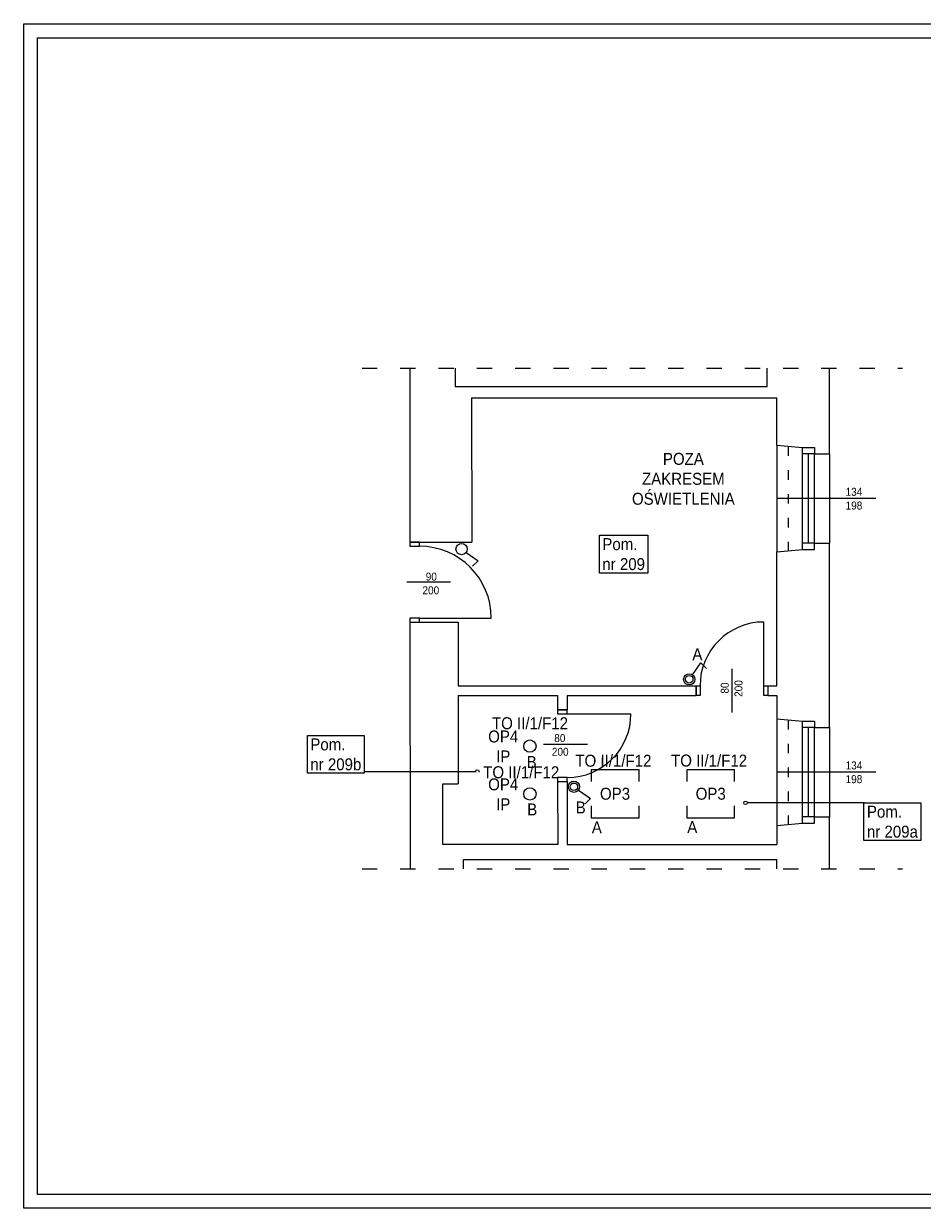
# Model space of a CAD drawing. Header units: centimetres. Extents: x 690840 to 714026, y 27673 to 40762.
# Tile 71 of 162: x 699553 to 700680, y 34777 to 36262. Entities that reach past the tile are written whole.
import ezdxf

# ---------------------------------------------------------------- set-up
doc = ezdxf.new("R2010")
doc.units = ezdxf.units.CM
doc.linetypes.add('ACAD_ISO03W100', pattern=[30, 12, -18])
doc.layers.add('Obrys powierzchni', color=50, linetype='Continuous', lineweight=9, plot=False)
for name, color, linetype, lineweight in [('Przekroje', 253, 'Continuous', 20), ('Przekrojowa', 253, 'Continuous', 25), ('S3_drzwi_istniejące', 7, 'Continuous', 0), ('S3_okna', 253, 'Continuous', 9), ('S3_rozdzielnice', 1, 'Continuous', 5), ('Widokowa', 140, 'Continuous', 9)]:
    doc.layers.add(name, color=color, linetype=linetype, lineweight=lineweight)
for name, color, linetype, lineweight, true_color in [('S3_drzwi_nowe', 7, 'Continuous', 18, 0x00f900), ('S3_opis pomieszczeń', 7, 'Continuous', 0, 0xb5b5b5), ('S3_oświetlenie', 7, 'Continuous', 20, 0x15ff00), ('S3_łączniki', 7, 'Continuous', 20, 0xff7d05)]:
    doc.layers.add(name, color=color, linetype=linetype, lineweight=lineweight, true_color=true_color)
doc.styles.add('ARIELCE', font='arial.ttf', dxfattribs={"width": 0.9})

# ---------------------------------------------------------------- blocks, each defined once
blk = doc.blocks.new('zw$7334')
at = {"layer": 'S3_okna', "ltscale": 1.6, "insert": (-30.9, 13.4), "char_height": 10, "width": 42.363, "attachment_point": 3, "rotation": 0.019, "style": 'ARIELCE', "bg_fill": 2}
blk.add_mtext('{\\fArial|b0|i0|c238|p34;134}', dxfattribs=at)
at = {"layer": 'S3_okna', "ltscale": 1.6, "insert": (-30.9, -3.8), "char_height": 10, "width": 42.363, "attachment_point": 3, "rotation": 0.019, "style": 'ARIELCE'}
blk.add_mtext('{\\fArial|b0|i0|c238|p34;198}', dxfattribs=at)
blk = doc.blocks.new('zw$B2BC')
at = {"layer": 'Przekroje', "ltscale": 1.6}
for points in [[(0, 0), (32.2, -3.1), (47, -3.1), (47, -10.9), (66, -10.9)], [(0, -134), (32.2, -130.9), (47, -130.9), (47, -123.1), (66, -123.1)]]:
    blk.add_lwpolyline(points, dxfattribs=at)
at = {"layer": 'S3_okna'}
for p, q in [((0, 0), (0, -134)), ((32.2, -130.9), (32.2, -3.1)), ((47, -10.9), (32.2, -10.9)), ((39.6, -123.1), (39.6, -10.9)), ((47, -123.1), (47, -10.9)), ((66, -10.9), (66, -123.1)), ((47, -123.1), (32.2, -123.1))]:
    blk.add_line(p, q, dxfattribs=at)
at = {"layer": 'S3_okna', "ltscale": 1.6}
blk.add_line((124, -67), (0, -67), dxfattribs=at)
at = {"layer": 'S3_okna'}
for points in [[(0, 0), (32.2, -3.1), (47, -3.1), (47, -10.9), (66, -10.9)], [(0, -134), (32.2, -130.9), (47, -130.9), (47, -123.1), (66, -123.1)]]:
    blk.add_lwpolyline(points, dxfattribs=at)
blk = doc.blocks.new('l1b')
at = {"layer": 'S3_łączniki', "color": 1, "lineweight": -3, "ltscale": 1.6}
blk.add_lwpolyline([(698436.3, 40106.2), (698453.8, 40100.7), (698449, 40092)], dxfattribs=at)
blk.add_circle((698429.5, 40108.3), 7.06, dxfattribs=at)

msp = doc.modelspace()

# ---------------------------------------------------------------- linework, layer by layer
at = {"layer": 'Obrys powierzchni', "ltscale": 1.6}
for points in [[(699552.6, 36262.3), (701652.6, 36262.3), (701652.6, 34777.3), (699552.6, 34777.3)], [(699570.1, 36244.8), (701635.1, 36244.8), (701635.1, 34794.8), (699570.1, 34794.8)]]:
    msp.add_lwpolyline(points, close=True, dxfattribs=at)
at = {"layer": 'Przekrojowa', "color": 8, "ltscale": 1.6}
for p, q in [((700036.9, 35830.3), (700037, 35612.3)), ((700093.7, 35830.6), (700093.8, 35807.6)), ((700485.2, 35807.6), (700485.2, 35830.3)), ((700563.2, 35723.2), (700563.2, 35830.3)), ((700093.8, 35807.6), (700485.2, 35807.6)), ((700114.4, 35793.3), (700114.5, 35612.3)), ((700114.4, 35793.3), (700497.2, 35793.3)), ((700497.2, 35734.1), (700497.2, 35793.3)), ((700037, 35612.3), (700114.5, 35612.3)), ((700563.2, 35380.2), (700563.2, 35611)), ((700497.2, 35432.3), (700497.2, 35600.1)), ((700037, 35512.3), (700037.2, 35202.7)), ((700037, 35512.3), (700097.5, 35512.3)), ((700097.5, 35512.3), (700097.4, 35432.3)), ((700097.4, 35432.3), (700395.8, 35432.3)), ((700395.8, 35432.3), (700395.8, 35420.3)), ((700485.8, 35432.3), (700497.2, 35432.3)), ((700485.8, 35432.3), (700485.8, 35420.3)), ((700097.5, 35420.3), (700222.2, 35420.3)), ((700097.5, 35420.3), (700097.5, 35309.3)), ((700222.2, 35420.3), (700222.2, 35402.3)), ((700234.2, 35420.3), (700395.8, 35420.3)), ((700234.2, 35420.3), (700234.2, 35402.3)), ((700485.8, 35420.3), (700497.2, 35420.3)), ((700497.2, 35420.3), (700497.2, 35391.1)), ((700222.2, 35402.3), (700234.2, 35402.3)), ((700078.3, 35233.3), (700078.3, 35309.3)), ((700078.3, 35309.3), (700097.5, 35309.3)), ((700222.2, 35312.3), (700222.3, 35233.3)), ((700222.2, 35312.3), (700234.2, 35312.3)), ((700234.2, 35312.3), (700234.3, 35233.3)), ((700497.2, 35257.1), (700497.2, 35233.3)), ((700563.2, 35202.7), (700563.2, 35268)), ((700222.3, 35233.3), (700078.3, 35233.3)), ((700234.3, 35233.3), (700497.2, 35233.3)), ((700104.2, 35214.7), (700497.2, 35214.7)), ((700104.2, 35202.7), (700104.2, 35214.7)), ((700497.2, 35202.7), (700497.2, 35214.7))]:
    msp.add_line(p, q, dxfattribs=at)
at = {"layer": 'Przekrojowa', "ltscale": 1.6}
msp.add_line((700097.5, 35512.3), (700097.4, 35432.3), dxfattribs=at)
at = {"layer": 'S3_drzwi_istniejące', "color": 8}
for p, q in [((700088, 35562.3), (700033, 35562.3)), ((700049, 35517.3), (700139, 35517.3)), ((700259.6, 35358.6), (700204.6, 35358.6))]:
    msp.add_line(p, q, dxfattribs=at)
for points in [[(700037, 35612.3), (700037, 35607.3), (700049, 35607.3), (700049, 35612.3)], [(700037, 35517.3), (700037, 35512.3), (700049, 35512.3), (700049, 35517.3)]]:
    msp.add_lwpolyline(points, close=True, dxfattribs=at)
msp.add_arc((700049, 35517.3), 90, 360, 90, dxfattribs=at)
at = {"layer": 'S3_drzwi_nowe', "color": 8}
for p, q in [((700480.8, 35432.3), (700480.8, 35512.3)), ((700440.8, 35453.8), (700440.8, 35398.8)), ((700234.2, 35397.3), (700314.2, 35397.3))]:
    msp.add_line(p, q, dxfattribs=at)
for points in [[(700395.8, 35432.3), (700400.8, 35432.3), (700400.8, 35420.3), (700395.8, 35420.3)], [(700480.8, 35432.3), (700485.8, 35432.3), (700485.8, 35420.3), (700480.8, 35420.3)], [(700234.2, 35397.3), (700234.2, 35402.3), (700222.2, 35402.3), (700222.2, 35397.3)], [(700234.2, 35312.3), (700234.2, 35317.3), (700222.2, 35317.3), (700222.2, 35312.3)]]:
    msp.add_lwpolyline(points, close=True, dxfattribs=at)
for centre, start, end in [((700480.8, 35432.3), 90, 180), ((700234.2, 35397.3), 270, 0)]:
    msp.add_arc(centre, 80, start, end, dxfattribs=at)
at = {"layer": 'S3_okna', "color": 8, "linetype": 'ACAD_ISO03W100'}
for p, q in [((700511.2, 35732.7), (700511.2, 35601.4)), ((700511.2, 35732.7), (700511.2, 35601.4)), ((700511.2, 35389.7), (700511.2, 35258.4))]:
    msp.add_line(p, q, dxfattribs=at)
at = {"layer": 'S3_opis pomieszczeń', "color": 8}
msp.add_line((699972.5, 35324.8), (700119.3, 35324.8), dxfattribs=at)
for centre in [(700121.5, 35324.8), (700457.9, 35285.6)]:
    msp.add_circle(centre, 2.22, dxfattribs=at)
at = {"layer": 'S3_oświetlenie', "ltscale": 1.6}
for points in [[(700264.3, 35266.8), (700324.3, 35266.8), (700324.3, 35326.8), (700264.3, 35326.8)], [(700384.2, 35266.9), (700444.2, 35266.9), (700444.2, 35326.9), (700384.2, 35326.9)]]:
    msp.add_lwpolyline(points, close=True, dxfattribs=at)
at = {"layer": 'S3_oświetlenie', "color": 1, "lineweight": -3, "ltscale": 1.6}
for centre in [(700387.2, 35440.5), (700242.6, 35305.7)]:
    msp.add_circle(centre, 4.75, dxfattribs=at)
at = {"layer": 'Widokowa', "color": 8, "linetype": 'ACAD_ISO03W100', "ltscale": 1.6}
for points in [[(699976.9, 35830.3), (700654.7, 35830.3)], [(699976.9, 35202.7), (700654.7, 35202.7)]]:
    msp.add_lwpolyline(points, dxfattribs=at)

# ---------------------------------------------------------------- block references
at = {"layer": 'S3_łączniki', "color": 252, "lineweight": -3, "ltscale": 1.6, "true_color": 0x939598}
for p, rotation in [((22851.1, 210943.1), 342.1982134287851), ((525047.8, -641810.3), 72.19821342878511)]:
    msp.add_blockref('l1b', p, dxfattribs=dict(at, rotation=rotation))

# ---------------------------------------------------------------- texts
at = {"layer": 'S3_drzwi_istniejące', "color": 8, "char_height": 10, "attachment_point": 3, "rotation": 359.9753, "style": 'ARIELCE'}
for s, insert, width in [('{\\fArial|b0|i0|c238|p34;90}', (700070.8, 35574.2), 18.526), ('{\\fArial|b0|i0|c238|p34;200}', (700073.7, 35557), 19.356)]:
    msp.add_mtext(s, dxfattribs=dict(at, insert=insert, width=width))
at = {"layer": 'S3_drzwi_nowe', "color": 8, "char_height": 10, "style": 'ARIELCE'}
for s, insert, width, attachment_point, rotation in [('{\\fArial|b0|i0|c238|p34;80}', (700426.8, 35436.5), 18.526, 3, 89.9753), ('{\\fArial|b0|i0|c238|p34;200}', (700444, 35439.4), 19.356, 3, 89.9753), ('{\\fArial|b0|i0|c238|p34;80}', (700218, 35371.8), 18.526, 1, 0.0247), ('{\\fArial|b0|i0|c238|p34;200}', (700215, 35354.6), 19.356, 1, 0.0247)]:
    msp.add_mtext(s, dxfattribs=dict(at, insert=insert, width=width, attachment_point=attachment_point, rotation=rotation))
at = {"layer": 'S3_rozdzielnice', "char_height": 15, "width": 1448.126, "attachment_point": 1, "rotation": 359.981, "style": 'ARIELCE'}
for insert in [(700244.5, 35345.9), (700364.5, 35346.1)]:
    msp.add_mtext('{\\fArial|b0|i0|c238|p34;\\C7;TO II/1/F12}', dxfattribs=dict(at, insert=insert))
at = {"layer": 'S3_łączniki', "color": 0, "char_height": 15, "width": 1448.126, "attachment_point": 1, "rotation": 359.981, "style": 'ARIELCE'}
for insert in [(700391.2, 35479.4), (700265.1, 35262.4), (700384.8, 35262.8)]:
    msp.add_mtext('{\\fArial|b0|i0|c238|p34;A}', dxfattribs=dict(at, insert=insert))

# ---------------------------------------------------------------- next in the draw order: block references
at = {"layer": 'S3_okna', "color": 8}
for p, rotation in [((700635.2, 35667.1), 1.443443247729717e-05), ((700635.2, 35324.1), 1.443429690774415e-05)]:
    msp.add_blockref('zw$7334', p, dxfattribs=dict(at, rotation=rotation))

# ---------------------------------------------------------------- next in the draw order: texts
at = {"layer": 'S3_opis pomieszczeń', "color": 8, "char_height": 7.5, "attachment_point": 1, "style": 'ARIELCE', "bg_fill": 18}
for s, insert in [('{\\fArial|b0|i0|c238|p34;\\H2x;Pom.\\Pnr 209}', (700278.3, 35617.4)), ('{\\fArial|b0|i0|c238|p34;\\H2x;Pom.\\Pnr 209b}', (699912.1, 35366.4)), ('{\\fArial|b0|i0|c238|p34;\\H2x;Pom.\\Pnr 209a}', (700610.1, 35282))]:
    msp.add_mtext(s, dxfattribs=dict(at, insert=insert))
at = {"layer": 'S3_oświetlenie', "char_height": 15, "width": 60, "attachment_point": 5, "style": 'ARIELCE', "bg_fill": 2}
for s, insert in [('{\\fArial|b0|i0|c238|p34;POZA ZAKRESEM OŚWIETLENIA}', (700379.9, 35691.7)), ('{\\fArial|b0|i0|c238|p34;OP4\\PIP}', (700154, 35296.3)), ('{\\fArial|b0|i0|c238|p34;OP3}', (700294.2, 35296.9)), ('{\\fArial|b0|i0|c238|p34;OP3}', (700414.2, 35296.9))]:
    msp.add_mtext(s, dxfattribs=dict(at, insert=insert))

# ---------------------------------------------------------------- next in the draw order: linework, layer by layer
at = {"layer": 'S3_opis pomieszczeń', "color": 8}
msp.add_line((700606.9, 35285.6), (700460.2, 35285.6), dxfattribs=at)
at = {"layer": 'S3_oświetlenie', "ltscale": 1.6}
msp.add_circle((700187.5, 35296.7), 7.71, dxfattribs=at)

# ---------------------------------------------------------------- next in the draw order: block references
at = {"layer": 'S3_okna', "color": 8}
for p, rotation in [((700635.2, 35667.1), 1.443443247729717e-05), ((700635.2, 35324.1), 1.443429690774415e-05)]:
    msp.add_blockref('zw$7334', p, dxfattribs=dict(at, rotation=rotation))
at = {"layer": 'S3_łączniki', "color": 252, "lineweight": -3, "ltscale": 1.6, "true_color": 0x939598, "rotation": 342.1982134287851}
msp.add_blockref('l1b', (22991.9, 210645.2), dxfattribs=at)

# ---------------------------------------------------------------- next in the draw order: texts
at = {"layer": 'S3_oświetlenie', "insert": (700154, 35356.3), "char_height": 15, "width": 60, "attachment_point": 5, "style": 'ARIELCE', "bg_fill": 2}
msp.add_mtext('{\\fArial|b0|i0|c238|p34;OP4\\PIP}', dxfattribs=at)
at = {"layer": 'S3_łączniki', "color": 0, "char_height": 15, "width": 1448.126, "attachment_point": 1, "rotation": 359.981, "style": 'ARIELCE'}
for insert in [(700184.1, 35284.8), (700244.9, 35287.3)]:
    msp.add_mtext('{\\fArial|b0|i0|c238|p34;B}', dxfattribs=dict(at, insert=insert))

# ---------------------------------------------------------------- next in the draw order: linework, layer by layer
at = {"layer": 'S3_oświetlenie', "ltscale": 1.6}
msp.add_circle((700187.5, 35356.7), 7.71, dxfattribs=at)

# ---------------------------------------------------------------- next in the draw order: block references
at = {"layer": 'S3_okna', "color": 8}
for p, rotation in [((700497.2, 35734.1), 359.9999999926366), ((700497.2, 35391.1), 359.999999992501)]:
    msp.add_blockref('zw$B2BC', p, dxfattribs=dict(at, rotation=rotation))

# ---------------------------------------------------------------- next in the draw order: texts
at = {"layer": 'S3_rozdzielnice', "char_height": 15, "width": 1448.126, "attachment_point": 1, "rotation": 359.981, "style": 'ARIELCE'}
for insert in [(700139.9, 35392.9), (700128.9, 35331.5)]:
    msp.add_mtext('{\\fArial|b0|i0|c238|p34;\\C7;TO II/1/F12}', dxfattribs=dict(at, insert=insert))
at = {"layer": 'S3_łączniki', "color": 0, "insert": (700183.4, 35344.3), "char_height": 15, "width": 1448.126, "attachment_point": 1, "rotation": 359.981, "style": 'ARIELCE'}
msp.add_mtext('{\\fArial|b0|i0|c238|p34;B}', dxfattribs=at)

doc.saveas('drawing.dxf')
